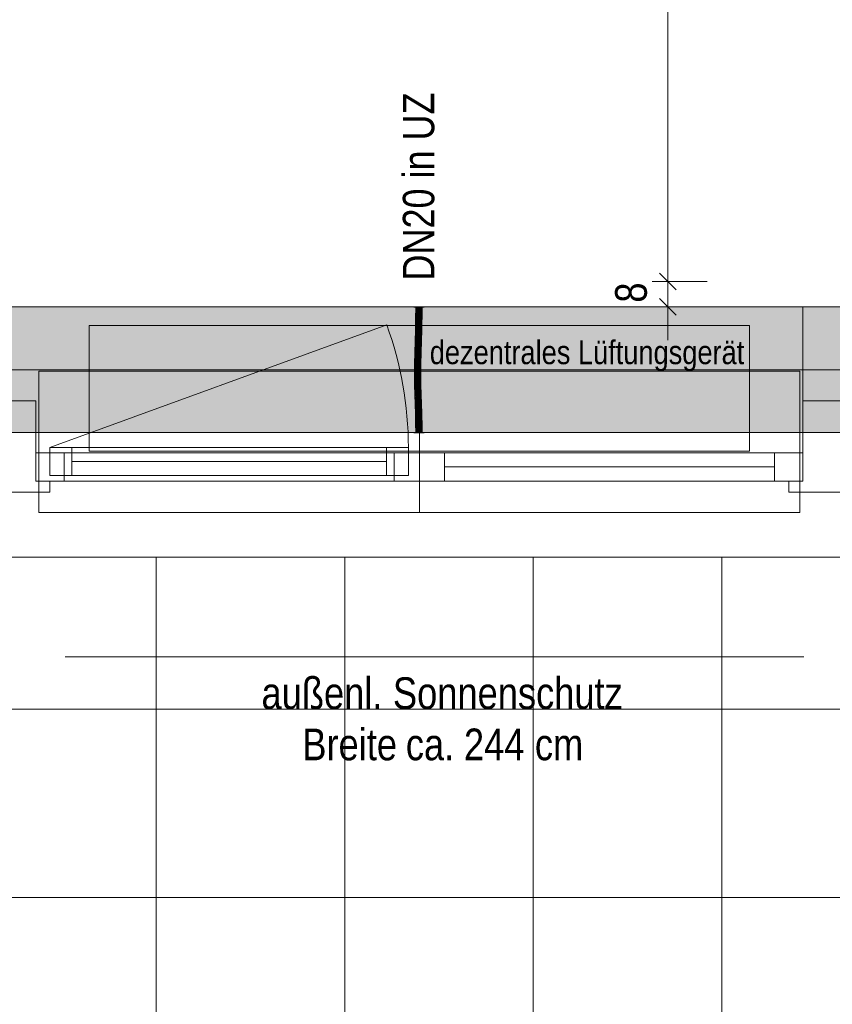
# Model space of a CAD drawing. Extents: x -620 to 3480, y 62 to 1102.
# Tile 28 of 256: x -214 to -162, y 561 to 623. Entities that reach past the tile are written whole.
import ezdxf
from ezdxf.lldxf.tags import DXFTag

# ---------------------------------------------------------------- set-up
doc = ezdxf.new("R2010")
doc.units = 0
doc.layers.get('0').update_dxf_attribs({"lineweight": 13})
for name, color, linetype, lineweight, true_color in [('30 -33 Aussenwände- 7 Fassade_ Elemente', 7, 'Continuous', 9, 0x00aacc), ('30 -35 Decken- 1 Konstruktion-Träger- Stahlbeton', 7, 'grob-A06G9SLJ8I', 13, 0x33aa00), ('70 -72 Beschriftung- 1 Beschriftung allgemein', 7, 'Continuous', 9, 0xff6633), ('70 -76 Bemaßung- 2 Allgemein', 9, 'Continuous', 5, 0x808080), ('E_Leerrohr 20', 7, 'Continuous', 13, 0xcc0099), ('E_Leerrohr 20-Shading', 7, 'Continuous', 13, 0xcc0099), ('iwb_Schraffur_Unterzug', 7, 'Continuous', 5, 0xffffcc)]:
    doc.layers.add(name, color=color, linetype=linetype, lineweight=lineweight, true_color=true_color)
for name, color, linetype, lineweight in [('60- 61 allgemeine Ausstattung- 4 Terrassen', 7, 'Continuous', 9), ('70 -71 Achsen- 1 Gebäudeachsen', 7, 'STRICHPUNKT2-A06G9SLK8I', 18), ('Detailelementbeschriftung', 7, 'Continuous', 9)]:
    doc.layers.add(name, color=color, linetype=linetype, lineweight=lineweight)
doc.styles.get("Standard").update_dxf_attribs({"font": 'ARIALN.TTF'})
tags = doc.linetypes.add('grob-A06G9SLJ8I', pattern=[14, 3, -8, 3]).pattern_tags.tags
tags[8:9] = [DXFTag(74, 4), DXFTag(75, 0), DXFTag(340, '0'), DXFTag(46, 0.0), DXFTag(50, 0.0), DXFTag(44, 0.0), DXFTag(45, 0.0)]
tags[6:7] = [DXFTag(74, 4), DXFTag(75, 0), DXFTag(340, '0'), DXFTag(46, 0.0), DXFTag(50, 0.0), DXFTag(44, 0.0), DXFTag(45, 0.0)]
tags[4:5] = [DXFTag(74, 4), DXFTag(75, 0), DXFTag(340, '0'), DXFTag(46, 0.0), DXFTag(50, 0.0), DXFTag(44, 0.0), DXFTag(45, 0.0)]
tags = doc.linetypes.add('STRICHPUNKT2', pattern=[12.7, 6.35, -3.175, 0, -3.175]).pattern_tags.tags
tags[10:11] = [DXFTag(74, 4), DXFTag(75, 0), DXFTag(340, '0'), DXFTag(46, 0.0), DXFTag(50, 0.0), DXFTag(44, 0.0), DXFTag(45, 0.0)]
tags[8:9] = [DXFTag(74, 4), DXFTag(75, 0), DXFTag(340, '0'), DXFTag(46, 0.0), DXFTag(50, 0.0), DXFTag(44, 0.0), DXFTag(45, 0.0)]
tags[6:7] = [DXFTag(74, 4), DXFTag(75, 0), DXFTag(340, '0'), DXFTag(46, 0.0), DXFTag(50, 0.0), DXFTag(44, 0.0), DXFTag(45, 0.0)]
tags[4:5] = [DXFTag(74, 4), DXFTag(75, 0), DXFTag(340, '0'), DXFTag(46, 0.0), DXFTag(50, 0.0), DXFTag(44, 0.0), DXFTag(45, 0.0)]
tags = doc.linetypes.add('STRICHPUNKT2-A06G9SLK8I', pattern=[12.7, 6.35, -3.175, 0, -3.175]).pattern_tags.tags
tags[10:11] = [DXFTag(74, 4), DXFTag(75, 0), DXFTag(340, '0'), DXFTag(46, 0.0), DXFTag(50, 0.0), DXFTag(44, 0.0), DXFTag(45, 0.0)]
tags[8:9] = [DXFTag(74, 4), DXFTag(75, 0), DXFTag(340, '0'), DXFTag(46, 0.0), DXFTag(50, 0.0), DXFTag(44, 0.0), DXFTag(45, 0.0)]
tags[6:7] = [DXFTag(74, 4), DXFTag(75, 0), DXFTag(340, '0'), DXFTag(46, 0.0), DXFTag(50, 0.0), DXFTag(44, 0.0), DXFTag(45, 0.0)]
tags[4:5] = [DXFTag(74, 4), DXFTag(75, 0), DXFTag(340, '0'), DXFTag(46, 0.0), DXFTag(50, 0.0), DXFTag(44, 0.0), DXFTag(45, 0.0)]

# ---------------------------------------------------------------- blocks, each defined once
blk = doc.blocks.new('Shading-A06G9SKF8I', base_point=(-188.195, 601.98))
at = {"layer": 'E_Leerrohr 20-Shading', "color": 223, "true_color": 0xc67fb4}
for points in [[(-188.476, 604.884), (-188.534, 604.884), (-188.482, 604.161), (-188.541, 604.162)], [(-188.134, 604.884), (-188.193, 604.884), (-188.141, 604.156), (-188.199, 604.157)], [(-188.482, 604.161), (-188.541, 604.162), (-188.499, 603.437), (-188.556, 603.439)], [(-188.497, 603.437), (-188.482, 604.161), (-188.499, 603.437)], [(-188.145, 604.156), (-188.199, 604.157), (-188.171, 603.429), (-188.215, 603.43)], [(-188.156, 603.429), (-188.141, 604.156), (-188.171, 603.429), (-188.145, 604.156)], [(-188.499, 603.437), (-188.556, 603.439), (-188.522, 602.713), (-188.576, 602.714)], [(-188.522, 602.713), (-188.518, 602.713), (-188.499, 603.437), (-188.497, 603.437)], [(-188.518, 602.713), (-188.517, 602.713), (-188.497, 603.437)], [(-188.195, 603.43), (-188.215, 603.43), (-188.221, 602.705), (-188.234, 602.705)], [(-188.205, 602.704), (-188.171, 603.429), (-188.221, 602.705), (-188.195, 603.43)], [(-188.176, 602.704), (-188.156, 603.429), (-188.205, 602.704), (-188.171, 603.429)], [(-188.595, 601.989), (-188.53, 602.438), (-188.576, 602.714), (-188.522, 602.713)], [(-188.545, 601.988), (-188.54, 602.118), (-188.595, 601.989), (-188.53, 602.438)], [(-188.536, 601.987), (-188.523, 602.487), (-188.545, 601.988)], [(-188.53, 602.438), (-188.54, 602.118), (-188.524, 602.477), (-188.526, 602.423)], [(-188.522, 602.713), (-188.53, 602.438), (-188.518, 602.713), (-188.524, 602.477)], [(-188.526, 602.423), (-188.523, 602.487), (-188.524, 602.477)], [(-188.524, 602.477), (-188.523, 602.487), (-188.518, 602.713), (-188.517, 602.713)], [(-188.221, 602.705), (-188.234, 602.705), (-188.246, 601.981), (-188.253, 601.981)], [(-188.237, 601.981), (-188.205, 602.704), (-188.246, 601.981), (-188.221, 602.705)], [(-188.195, 601.98), (-188.176, 602.704), (-188.237, 601.981), (-188.205, 602.704)], [(-188.545, 601.988), (-188.595, 601.989), (-188.569, 601.261), (-188.608, 601.262)], [(-188.55, 601.261), (-188.536, 601.987), (-188.569, 601.261), (-188.545, 601.988)], [(-188.264, 601.258), (-188.246, 601.981), (-188.267, 601.258), (-188.251, 601.981)], [(-188.251, 601.981), (-188.253, 601.981), (-188.267, 601.258)], [(-188.261, 601.258), (-188.237, 601.981), (-188.264, 601.258), (-188.246, 601.981)], [(-188.261, 601.258), (-188.259, 601.258), (-188.25, 601.586)], [(-188.259, 601.258), (-188.237, 601.981), (-188.25, 601.586)], [(-188.259, 601.258), (-188.208, 601.257), (-188.237, 601.981), (-188.195, 601.98)], [(-188.574, 600.534), (-188.571, 600.9), (-188.611, 600.534), (-188.61, 600.901)], [(-188.571, 600.9), (-188.569, 601.261), (-188.61, 600.901), (-188.608, 601.262)], [(-188.553, 600.534), (-188.55, 601.261), (-188.574, 600.534), (-188.569, 601.261)], [(-188.266, 600.535), (-188.263, 600.895), (-188.27, 600.535), (-188.268, 600.895)], [(-188.268, 600.895), (-188.267, 600.895), (-188.267, 601.258), (-188.264, 601.258)], [(-188.267, 600.895), (-188.263, 600.895), (-188.264, 601.258), (-188.261, 601.258)], [(-188.266, 600.535), (-188.211, 600.535), (-188.263, 600.895), (-188.21, 600.894)], [(-188.263, 600.895), (-188.21, 600.894), (-188.259, 601.258), (-188.208, 601.257)], [(-188.263, 600.895), (-188.259, 601.258), (-188.263, 600.968)], [(-188.259, 601.258), (-188.261, 601.258), (-188.263, 600.968)], [(-188.574, 600.534), (-188.611, 600.534), (-188.561, 599.923), (-188.604, 599.923)], [(-188.545, 599.924), (-188.553, 600.534), (-188.561, 599.923), (-188.574, 600.534)], [(-188.266, 600.535), (-188.27, 600.535), (-188.253, 599.929), (-188.262, 599.929)], [(-188.204, 599.93), (-188.211, 600.535), (-188.253, 599.929), (-188.266, 600.535)], [(-188.561, 599.923), (-188.604, 599.923), (-188.535, 599.314), (-188.589, 599.312)], [(-188.53, 599.314), (-188.545, 599.924), (-188.535, 599.314), (-188.561, 599.923)], [(-188.261, 599.929), (-188.262, 599.929), (-188.247, 599.322)], [(-188.227, 599.322), (-188.253, 599.929), (-188.247, 599.322), (-188.261, 599.929)], [(-188.189, 599.323), (-188.204, 599.93), (-188.227, 599.322), (-188.253, 599.929)], [(-188.589, 599.312), (-188.567, 599.145), (-188.535, 599.314), (-188.527, 599.145)], [(-188.567, 599.145), (-188.589, 599.312), (-188.584, 599.145)], [(-188.57, 598.703), (-188.512, 598.705), (-188.584, 599.145), (-188.567, 599.145)], [(-188.567, 599.145), (-188.512, 598.705), (-188.527, 599.145), (-188.523, 599.076)], [(-188.523, 599.076), (-188.53, 599.314), (-188.535, 599.314)], [(-188.242, 599.147), (-188.218, 599.148), (-188.247, 599.322), (-188.227, 599.322)], [(-188.229, 598.713), (-188.196, 598.714), (-188.242, 599.147), (-188.218, 599.148)], [(-188.218, 599.148), (-188.184, 599.148), (-188.227, 599.322), (-188.189, 599.323)], [(-188.196, 598.714), (-188.171, 598.715), (-188.218, 599.148), (-188.184, 599.148)], [(-188.512, 598.705), (-188.57, 598.703), (-188.494, 598.097), (-188.553, 598.096)], [(-188.196, 598.714), (-188.229, 598.713), (-188.166, 598.105), (-188.212, 598.104)], [(-188.153, 598.106), (-188.171, 598.715), (-188.166, 598.105), (-188.196, 598.714)], [(-188.494, 598.097), (-188.553, 598.096), (-188.482, 597.49), (-188.54, 597.489)], [(-188.481, 597.49), (-188.494, 598.097), (-188.482, 597.49), (-188.494, 598.097)], [(-188.166, 598.105), (-188.212, 598.104), (-188.143, 597.495), (-188.198, 597.494)], [(-188.14, 597.495), (-188.153, 598.106), (-188.143, 597.495), (-188.166, 598.105)], [(-188.482, 597.49), (-188.54, 597.489), (-188.48, 596.884), (-188.534, 596.884)], [(-188.48, 596.884), (-188.477, 596.884), (-188.482, 597.49), (-188.481, 597.49)], [(-188.477, 596.884), (-188.476, 596.884), (-188.481, 597.49)], [(-188.134, 596.884), (-188.143, 597.495), (-188.193, 596.884), (-188.198, 597.494)], [(-188.134, 596.884), (-188.14, 597.495), (-188.143, 597.495)]]:
    blk.add_solid(points, dxfattribs=at)
at = {"layer": 'E_Leerrohr 20-Shading', "color": 231, "true_color": 0xe17fc9}
for points in [[(-188.334, 604.884), (-188.476, 604.884), (-188.341, 604.159), (-188.482, 604.161)], [(-188.334, 604.884), (-188.341, 604.159), (-188.336, 604.159)], [(-188.336, 604.159), (-188.33, 604.159), (-188.334, 604.884)], [(-188.33, 604.159), (-188.199, 604.157), (-188.334, 604.884), (-188.193, 604.884)], [(-188.341, 604.159), (-188.482, 604.161), (-188.356, 603.434), (-188.497, 603.437)], [(-188.341, 604.159), (-188.356, 603.434), (-188.351, 603.434)], [(-188.351, 603.434), (-188.341, 603.433), (-188.341, 604.159), (-188.336, 604.159)], [(-188.336, 604.159), (-188.341, 603.433), (-188.33, 604.159), (-188.319, 603.433)], [(-188.319, 603.433), (-188.215, 603.43), (-188.33, 604.159), (-188.199, 604.157)], [(-188.377, 603.434), (-188.497, 603.437), (-188.389, 602.709), (-188.517, 602.713)], [(-188.376, 602.709), (-188.356, 603.434), (-188.389, 602.709), (-188.377, 603.434)], [(-188.356, 603.434), (-188.376, 602.709), (-188.374, 602.709)], [(-188.364, 602.709), (-188.351, 603.434), (-188.374, 602.709), (-188.356, 603.434)], [(-188.364, 602.709), (-188.346, 602.708), (-188.351, 603.434), (-188.341, 603.433)], [(-188.341, 603.433), (-188.346, 602.708), (-188.319, 603.433), (-188.305, 602.707)], [(-188.305, 602.707), (-188.234, 602.705), (-188.319, 603.433), (-188.215, 603.43)], [(-188.523, 602.487), (-188.536, 601.987), (-188.514, 601.987)], [(-188.523, 602.487), (-188.4, 602.003), (-188.517, 602.713), (-188.389, 602.709)], [(-188.514, 601.987), (-188.4, 601.984), (-188.523, 602.487), (-188.4, 602.003)], [(-188.4, 602.003), (-188.395, 601.984), (-188.389, 602.709), (-188.376, 602.709)], [(-188.374, 602.709), (-188.376, 602.709), (-188.391, 601.984), (-188.395, 601.984)], [(-188.377, 601.984), (-188.364, 602.709), (-188.391, 601.984), (-188.374, 602.709)], [(-188.369, 602.445), (-188.377, 601.984), (-188.349, 602.445), (-188.352, 601.983)], [(-188.364, 602.709), (-188.369, 602.445), (-188.346, 602.708), (-188.349, 602.445)], [(-188.346, 602.708), (-188.352, 601.983), (-188.305, 602.707), (-188.292, 601.982)], [(-188.292, 601.982), (-188.253, 601.981), (-188.305, 602.707), (-188.234, 602.705)], [(-188.514, 601.987), (-188.536, 601.987), (-188.504, 601.261), (-188.55, 601.261)], [(-188.504, 601.261), (-188.408, 601.259), (-188.514, 601.987), (-188.4, 601.984)], [(-188.408, 601.259), (-188.395, 601.984), (-188.4, 601.984)], [(-188.391, 601.984), (-188.395, 601.984), (-188.405, 601.259), (-188.408, 601.259)], [(-188.387, 601.259), (-188.377, 601.984), (-188.405, 601.259), (-188.391, 601.984)], [(-188.4, 601.984), (-188.395, 601.984), (-188.4, 602.003)], [(-188.387, 601.259), (-188.356, 601.259), (-188.377, 601.984), (-188.352, 601.983)], [(-188.352, 601.983), (-188.356, 601.259), (-188.292, 601.982), (-188.282, 601.258)], [(-188.292, 601.982), (-188.282, 601.258), (-188.254, 601.981), (-188.275, 601.258)], [(-188.275, 601.258), (-188.267, 601.258), (-188.254, 601.981), (-188.253, 601.981)], [(-188.504, 601.261), (-188.55, 601.261), (-188.502, 600.534), (-188.553, 600.534)], [(-188.41, 600.898), (-188.408, 601.259), (-188.503, 600.899), (-188.504, 601.261)], [(-188.503, 600.899), (-188.502, 600.534), (-188.423, 600.898), (-188.418, 600.535)], [(-188.418, 600.535), (-188.411, 600.535), (-188.423, 600.898), (-188.41, 600.898)], [(-188.392, 600.535), (-188.41, 600.898), (-188.411, 600.535)], [(-188.41, 600.898), (-188.389, 600.897), (-188.405, 601.259), (-188.387, 601.259)], [(-188.405, 601.259), (-188.408, 601.259), (-188.41, 600.898)], [(-188.41, 600.898), (-188.392, 600.535), (-188.389, 600.897)], [(-188.387, 601.259), (-188.39, 600.731), (-188.356, 601.259), (-188.357, 600.732)], [(-188.282, 601.258), (-188.356, 601.259), (-188.283, 600.535), (-188.357, 600.535)], [(-188.282, 601.258), (-188.283, 600.535), (-188.28, 600.639)], [(-188.275, 601.258), (-188.282, 601.258), (-188.278, 601.154)], [(-188.278, 601.154), (-188.282, 601.258), (-188.282, 601.052)], [(-188.268, 600.895), (-188.278, 601.154), (-188.28, 600.535), (-188.282, 601.052)], [(-188.268, 600.895), (-188.28, 600.535), (-188.277, 600.535)], [(-188.267, 601.258), (-188.275, 601.258), (-188.268, 600.895), (-188.278, 601.154)], [(-188.268, 600.895), (-188.272, 600.732), (-188.269, 600.732)], [(-188.502, 600.534), (-188.553, 600.534), (-188.507, 599.924), (-188.545, 599.924)], [(-188.507, 599.924), (-188.405, 599.926), (-188.502, 600.534), (-188.418, 600.535)], [(-188.418, 600.535), (-188.405, 599.926), (-188.415, 600.535), (-188.404, 599.926)], [(-188.404, 599.926), (-188.411, 600.535), (-188.415, 600.535)], [(-188.392, 600.535), (-188.411, 600.535), (-188.39, 599.927), (-188.404, 599.926)], [(-188.39, 600.731), (-188.392, 600.535), (-188.357, 600.732), (-188.357, 600.535)], [(-188.39, 599.927), (-188.355, 599.927), (-188.392, 600.535), (-188.357, 600.535)], [(-188.283, 600.535), (-188.357, 600.535), (-188.298, 599.928), (-188.355, 599.927)], [(-188.294, 599.928), (-188.28, 600.535), (-188.298, 599.928), (-188.283, 600.535)], [(-188.28, 600.535), (-188.294, 599.928), (-188.281, 600.399)], [(-188.294, 599.928), (-188.285, 599.928), (-188.281, 600.399)], [(-188.27, 600.535), (-188.281, 600.399), (-188.275, 599.929), (-188.285, 599.928)], [(-188.283, 600.535), (-188.28, 600.535), (-188.28, 600.639)], [(-188.28, 600.535), (-188.281, 600.399), (-188.277, 600.535)], [(-188.281, 600.399), (-188.27, 600.535), (-188.277, 600.535)], [(-188.272, 600.732), (-188.277, 600.535), (-188.269, 600.732), (-188.27, 600.535)], [(-188.27, 600.535), (-188.275, 599.929), (-188.262, 599.929)], [(-188.507, 599.924), (-188.545, 599.924), (-188.518, 599.314), (-188.53, 599.314)], [(-188.518, 599.314), (-188.389, 599.318), (-188.507, 599.924), (-188.405, 599.926)], [(-188.389, 599.318), (-188.404, 599.926), (-188.405, 599.926)], [(-188.39, 599.927), (-188.404, 599.926), (-188.385, 599.318), (-188.389, 599.318)], [(-188.385, 599.318), (-188.35, 599.319), (-188.39, 599.927), (-188.355, 599.927)], [(-188.294, 599.928), (-188.355, 599.927), (-188.313, 599.32), (-188.35, 599.319)], [(-188.285, 599.928), (-188.294, 599.928), (-188.296, 599.32), (-188.313, 599.32)], [(-188.285, 599.928), (-188.296, 599.32), (-188.275, 599.929), (-188.281, 599.321)], [(-188.275, 599.929), (-188.281, 599.321), (-188.262, 599.929), (-188.256, 599.321)], [(-188.256, 599.321), (-188.247, 599.322), (-188.262, 599.929)], [(-188.518, 599.314), (-188.53, 599.314), (-188.523, 599.076)], [(-188.523, 599.076), (-188.371, 598.709), (-188.522, 599.145), (-188.384, 599.147)], [(-188.371, 598.709), (-188.523, 599.076), (-188.512, 598.705)], [(-188.384, 599.147), (-188.389, 599.318), (-188.522, 599.145), (-188.518, 599.314)], [(-188.385, 599.318), (-188.389, 599.318), (-188.384, 599.147)], [(-188.384, 599.147), (-188.348, 599.047), (-188.385, 599.318), (-188.35, 599.319)], [(-188.371, 598.709), (-188.345, 598.71), (-188.384, 599.147), (-188.348, 599.047)], [(-188.313, 599.32), (-188.35, 599.319), (-188.315, 599.263)], [(-188.315, 599.263), (-188.35, 599.319), (-188.324, 598.979), (-188.348, 599.047)], [(-188.324, 598.979), (-188.348, 599.047), (-188.333, 598.71), (-188.345, 598.71)], [(-188.309, 598.711), (-188.304, 598.924), (-188.333, 598.71), (-188.324, 598.979)], [(-188.304, 598.924), (-188.298, 599.235), (-188.324, 598.979), (-188.315, 599.263)], [(-188.298, 599.235), (-188.296, 599.32), (-188.315, 599.263), (-188.313, 599.32)], [(-188.282, 599.211), (-188.298, 599.235), (-188.286, 598.873), (-188.304, 598.924)], [(-188.281, 599.321), (-188.296, 599.32), (-188.282, 599.211), (-188.298, 599.235)], [(-188.286, 598.873), (-188.251, 598.773), (-188.282, 599.211), (-188.254, 599.167)], [(-188.282, 599.211), (-188.254, 599.167), (-188.281, 599.321), (-188.256, 599.321)], [(-188.254, 599.167), (-188.242, 599.147), (-188.256, 599.321), (-188.247, 599.322)], [(-188.251, 598.773), (-188.248, 598.767), (-188.254, 599.167), (-188.242, 599.147)], [(-188.248, 598.767), (-188.229, 598.713), (-188.242, 599.147)], [(-188.371, 598.709), (-188.512, 598.705), (-188.353, 598.101), (-188.494, 598.097)], [(-188.345, 598.71), (-188.371, 598.709), (-188.34, 598.101), (-188.353, 598.101)], [(-188.333, 598.71), (-188.345, 598.71), (-188.342, 598.399)], [(-188.309, 598.711), (-188.333, 598.71), (-188.34, 598.101), (-188.342, 598.399)], [(-188.309, 598.711), (-188.34, 598.101), (-188.321, 598.102)], [(-188.309, 598.711), (-188.321, 598.102), (-188.288, 598.712), (-188.295, 598.102)], [(-188.286, 598.873), (-188.304, 598.924), (-188.288, 598.712), (-188.309, 598.711)], [(-188.295, 598.102), (-188.259, 598.103), (-188.288, 598.712), (-188.249, 598.713)], [(-188.288, 598.712), (-188.25, 598.713), (-188.286, 598.873), (-188.251, 598.773)], [(-188.259, 598.103), (-188.212, 598.104), (-188.249, 598.713), (-188.229, 598.713)], [(-188.25, 598.713), (-188.249, 598.713), (-188.251, 598.773), (-188.248, 598.767)], [(-188.249, 598.713), (-188.229, 598.713), (-188.248, 598.767)], [(-188.353, 598.101), (-188.494, 598.097), (-188.34, 597.492), (-188.481, 597.49)], [(-188.337, 597.492), (-188.336, 597.492), (-188.353, 598.101), (-188.34, 598.101)], [(-188.353, 598.101), (-188.353, 598.101), (-188.337, 597.492), (-188.34, 597.492)], [(-188.321, 598.102), (-188.34, 598.101), (-188.331, 597.492), (-188.336, 597.492)], [(-188.295, 598.102), (-188.321, 598.102), (-188.301, 597.493), (-188.331, 597.492)], [(-188.268, 597.493), (-188.259, 598.103), (-188.301, 597.493), (-188.295, 598.102)], [(-188.268, 597.493), (-188.198, 597.494), (-188.259, 598.103), (-188.212, 598.104)], [(-188.34, 597.492), (-188.481, 597.49), (-188.334, 596.884), (-188.476, 596.884)], [(-188.34, 597.492), (-188.335, 597.199), (-188.337, 597.492), (-188.336, 597.428)], [(-188.34, 597.492), (-188.334, 596.884), (-188.335, 597.199)], [(-188.336, 597.492), (-188.337, 597.492), (-188.336, 597.428)], [(-188.331, 597.492), (-188.336, 597.492), (-188.332, 597.268)], [(-188.336, 597.428), (-188.332, 597.242), (-188.336, 597.492), (-188.332, 597.268)], [(-188.335, 597.199), (-188.333, 597.071), (-188.336, 597.428), (-188.332, 597.242)], [(-188.334, 596.884), (-188.333, 597.071), (-188.335, 597.199)], [(-188.325, 596.884), (-188.332, 597.242), (-188.334, 596.884)], [(-188.268, 597.493), (-188.331, 597.492), (-188.325, 596.884), (-188.332, 597.268)], [(-188.332, 597.242), (-188.325, 596.884), (-188.332, 597.268)], [(-188.268, 597.493), (-188.325, 596.884), (-188.276, 596.884)], [(-188.276, 596.884), (-188.193, 596.884), (-188.268, 597.493), (-188.198, 597.494)]]:
    blk.add_solid(points, dxfattribs=at)
blk = doc.blocks.new('Shading-A06G9SKH8I', base_point=(-188.329, 596.884))
at = {"layer": 'E_Leerrohr 20-Shading', "color": 213, "true_color": 0xd67fc0}
for points in [[(-188.334, 597.493), (-188.334, 597.672), (-188.534, 596.884), (-188.534, 597.672)], [(-188.334, 597.493), (-188.534, 596.884), (-188.347, 596.884)], [(-188.347, 596.884), (-188.34, 596.884), (-188.334, 597.493), (-188.334, 597.251)], [(-188.34, 596.884), (-188.334, 596.884), (-188.334, 597.251)], [(-188.334, 597.493), (-188.246, 597.225), (-188.334, 597.672), (-188.24, 597.672)], [(-188.329, 596.884), (-188.251, 596.884), (-188.334, 597.493), (-188.246, 597.225)], [(-188.334, 597.493), (-188.334, 596.884), (-188.329, 596.884)], [(-188.251, 596.884), (-188.134, 596.884), (-188.246, 597.225)], [(-188.246, 597.225), (-188.134, 596.884), (-188.24, 597.672), (-188.134, 597.672)], [(-188.334, 596.884), (-188.664, 596.884), (-188.334, 596.872), (-188.664, 596.872)], [(-188.263, 596.884), (-188.334, 596.884), (-188.263, 596.872), (-188.334, 596.872)], [(-188.004, 596.872), (-188.004, 596.884), (-188.263, 596.872), (-188.263, 596.884)]]:
    blk.add_solid(points, dxfattribs=at)
blk = doc.blocks.new('Shading-A06G9SKJ8I', base_point=(-188.334, 604.884))
at = {"layer": 'E_Leerrohr 20-Shading', "color": 213, "true_color": 0xd67fc0}
for points in [[(-188.664, 604.884), (-188.334, 604.884), (-188.664, 604.896), (-188.334, 604.896)], [(-188.534, 604.096), (-188.334, 604.096), (-188.534, 604.884), (-188.334, 604.884)], [(-188.334, 604.896), (-188.334, 604.884), (-188.242, 604.896), (-188.242, 604.884)], [(-188.334, 604.884), (-188.334, 604.096), (-188.134, 604.884), (-188.146, 604.096)], [(-188.242, 604.884), (-188.004, 604.884), (-188.242, 604.896), (-188.004, 604.896)], [(-188.146, 604.096), (-188.134, 604.096), (-188.134, 604.884)]]:
    blk.add_solid(points, dxfattribs=at)
blk = doc.blocks.new('Referenz-A06G9SLM8I')
at = {"layer": '30 -33 Aussenwände- 7 Fassade_ Elemente', "color": 0, "linetype": 'Continuous', "lineweight": -2, "ltscale": 0.13}
for p, q in [((-317.504, 604.904), (-161.504, 604.904)), ((-163.904, 598.904), (-163.904, 604.904)), ((-163.904, 604.904), (-161.504, 604.904)), ((-215.104, 598.904), (-212.704, 598.904)), ((-212.704, 598.904), (-212.704, 593.804)), ((-163.904, 593.804), (-163.904, 598.904)), ((-163.904, 598.904), (-161.504, 598.904)), ((-163.904, 593.804), (-163.904, 598.904)), ((-163.904, 598.904), (-161.504, 598.904)), ((-211.804, 594.154), (-211.804, 595.954)), ((-211.804, 594.154), (-211.804, 595.954)), ((-211.804, 595.954), (-210.404, 595.954)), ((-211.804, 595.954), (-189.004, 595.954)), ((-210.404, 595.954), (-210.404, 594.154)), ((-190.404, 594.154), (-190.404, 595.954)), ((-190.404, 595.954), (-189.004, 595.954)), ((-189.004, 595.954), (-189.004, 594.154)), ((-189.004, 595.954), (-189.004, 594.154)), ((-212.704, 595.604), (-188.304, 595.604)), ((-212.704, 595.604), (-210.904, 595.604)), ((-212.704, 593.804), (-212.704, 595.604)), ((-212.704, 593.804), (-212.704, 595.604)), ((-210.904, 595.604), (-210.904, 593.804)), ((-189.904, 595.604), (-188.304, 595.604)), ((-189.904, 593.804), (-189.904, 595.604)), ((-188.304, 595.604), (-163.904, 595.604)), ((-188.304, 595.604), (-186.704, 595.604)), ((-188.304, 593.804), (-188.304, 595.604)), ((-188.304, 593.804), (-188.304, 595.604)), ((-186.704, 595.604), (-186.704, 593.804)), ((-165.704, 593.804), (-165.704, 595.604)), ((-165.704, 595.604), (-163.904, 595.604)), ((-163.904, 595.604), (-163.904, 593.804)), ((-163.904, 595.604), (-163.904, 593.804)), ((-190.404, 595.054), (-210.404, 595.054)), ((-186.704, 594.704), (-165.704, 594.704)), ((-210.404, 594.154), (-211.804, 594.154)), ((-189.004, 594.154), (-211.804, 594.154)), ((-189.004, 594.154), (-190.404, 594.154)), ((-188.304, 593.804), (-212.704, 593.804)), ((-212.704, 593.804), (-211.804, 593.804)), ((-210.904, 593.804), (-212.704, 593.804)), ((-211.804, 593.804), (-211.804, 593.104)), ((-188.304, 593.804), (-189.904, 593.804)), ((-186.704, 593.804), (-188.304, 593.804)), ((-163.904, 593.804), (-188.304, 593.804)), ((-163.904, 593.804), (-165.704, 593.804)), ((-164.804, 593.104), (-164.804, 593.804)), ((-164.804, 593.804), (-163.904, 593.804)), ((-164.804, 593.104), (-164.804, 593.804)), ((-164.804, 593.804), (-163.904, 593.804)), ((-211.804, 593.104), (-216.004, 593.104)), ((-161.504, 593.104), (-164.804, 593.104)), ((-161.504, 593.104), (-164.804, 593.104)), ((-158.404, 588.964), (-320.604, 588.964))]:
    blk.add_line(p, q, dxfattribs=at)
at = {"layer": '30 -33 Aussenwände- 7 Fassade_ Elemente', "color": 0, "linetype": 'grob-A06G9SLJ8I', "lineweight": -2, "ltscale": 0.13}
for p, q in [((-211.804, 595.954), (-190.379, 603.752)), ((-209.304, 603.704), (-167.304, 603.704)), ((-209.304, 595.704), (-209.304, 603.704)), ((-167.304, 603.704), (-167.304, 595.704)), ((-167.304, 595.704), (-209.304, 595.704))]:
    blk.add_line(p, q, dxfattribs=at)
at = {"layer": '30 -33 Aussenwände- 7 Fassade_ Elemente', "color": 0, "lineweight": -2}
for p, q in [((-212.504, 600.804), (-212.504, 595.604)), ((-188.304, 600.804), (-212.504, 600.804)), ((-164.104, 600.804), (-188.304, 600.804)), ((-188.304, 595.604), (-188.304, 600.804)), ((-164.104, 595.604), (-164.104, 600.804)), ((-211.804, 595.954), (-210.404, 595.954)), ((-211.804, 595.954), (-211.804, 594.154)), ((-210.404, 594.154), (-210.404, 595.954)), ((-210.404, 595.954), (-190.404, 595.954)), ((-190.404, 595.954), (-189.004, 595.954)), ((-190.404, 594.154), (-190.404, 595.954)), ((-189.004, 595.954), (-189.004, 594.154)), ((-210.904, 595.604), (-212.504, 595.604)), ((-212.504, 595.604), (-212.504, 593.804)), ((-210.904, 593.804), (-210.904, 595.604)), ((-189.904, 593.804), (-189.904, 595.604)), ((-189.904, 595.604), (-188.304, 595.604)), ((-186.704, 595.604), (-188.304, 595.604)), ((-188.304, 595.604), (-188.304, 593.804)), ((-186.704, 593.804), (-186.704, 595.604)), ((-186.704, 595.604), (-165.704, 595.604)), ((-165.704, 593.804), (-165.704, 595.604)), ((-165.704, 595.604), (-164.104, 595.604)), ((-164.104, 595.604), (-164.104, 593.804)), ((-190.404, 595.054), (-210.404, 595.054)), ((-186.704, 594.704), (-165.704, 594.704)), ((-210.404, 594.154), (-211.804, 594.154)), ((-190.404, 594.154), (-210.404, 594.154)), ((-189.004, 594.154), (-190.404, 594.154)), ((-212.504, 591.804), (-212.504, 593.804)), ((-212.504, 593.804), (-210.904, 593.804)), ((-189.904, 593.804), (-210.904, 593.804)), ((-188.304, 593.804), (-189.904, 593.804)), ((-188.304, 593.804), (-186.704, 593.804)), ((-188.304, 593.804), (-188.304, 591.804)), ((-165.704, 593.804), (-186.704, 593.804)), ((-164.104, 593.804), (-165.704, 593.804)), ((-164.104, 593.804), (-164.104, 591.804)), ((-188.304, 591.804), (-212.504, 591.804)), ((-164.104, 591.804), (-188.304, 591.804))]:
    blk.add_line(p, q, dxfattribs=at)
at = {"layer": '30 -33 Aussenwände- 7 Fassade_ Elemente', "color": 0, "linetype": 'grob-A06G9SLJ8I', "lineweight": -2, "ltscale": 0.13}
blk.add_ellipse((-211.804, 595.954), major_axis=(22.8, 0), ratio=1, start_param=0, end_param=0.349066, dxfattribs=at)
at = {"layer": '30 -35 Decken- 1 Konstruktion-Träger- Stahlbeton', "color": 0, "lineweight": -2}
for p, q in [((-483.004, 604.904), (3.996, 604.904)), ((-483.004, 596.904), (3.996, 596.904))]:
    blk.add_line(p, q, dxfattribs=at)
at = {"layer": '60- 61 allgemeine Ausstattung- 4 Terrassen', "color": 0, "lineweight": -2}
for p, q in [((-205.054, 205.504), (-205.054, 588.964)), ((-193.054, 205.504), (-193.054, 588.964)), ((-181.054, 205.504), (-181.054, 588.964)), ((-169.054, 435.304), (-169.054, 588.964)), ((-426.004, 579.304), (13.396, 579.304)), ((-426.004, 567.304), (13.396, 567.304))]:
    blk.add_line(p, q, dxfattribs=at)
at = {"layer": '70 -71 Achsen- 1 Gebäudeachsen', "color": 0, "linetype": 'STRICHPUNKT2-A06G9SLK8I', "lineweight": -2, "ltscale": 0.13}
blk.add_line((-554.534, 600.884), (92.907, 600.884), dxfattribs=at)
at = {"layer": '70 -72 Beschriftung- 1 Beschriftung allgemein', "color": 0, "linetype": 'Continuous', "lineweight": -2, "ltscale": 0.13}
blk.add_line((-210.837, 582.62), (-163.837, 582.62), dxfattribs=at)
at = {"layer": '70 -76 Bemaßung- 2 Allgemein', "color": 0, "linetype": 'Continuous', "lineweight": -2, "ltscale": 0.13}
for p, q in [((-172.498, 607.565), (-172.498, 739.844)), ((-172.498, 607.565), (-172.498, 608.625)), ((-172.498, 605.504), (-172.498, 607.565)), ((-172.498, 605.504), (-172.498, 607.565)), ((-169.998, 606.504), (-173.498, 606.504)), ((-169.998, 606.504), (-173.498, 606.504)), ((-171.967, 605.974), (-173.028, 607.035)), ((-171.967, 605.974), (-173.028, 607.035)), ((-172.498, 604.904), (-172.498, 606.504)), ((-172.498, 605.904), (-172.498, 603.844)), ((-173.028, 605.435), (-171.967, 604.374)), ((-169.998, 604.904), (-173.498, 604.904)), ((-172.498, 603.844), (-172.498, 602.783))]:
    blk.add_line(p, q, dxfattribs=at)
at = {"layer": '30 -33 Aussenwände- 7 Fassade_ Elemente', "color": 0, "linetype": 'Continuous', "lineweight": -2, "ltscale": 0.13, "insert": (-187.641, 602.757), "char_height": 1.51033, "attachment_point": 1}
blk.add_mtext('{\\fArial Narrow;dezentrales Lüftungsgerät}', dxfattribs=at)
at = {"layer": '70 -72 Beschriftung- 1 Beschriftung allgemein', "color": 0, "linetype": 'Continuous', "lineweight": -2, "ltscale": 0.13, "char_height": 2.01377, "attachment_point": 1}
for s, insert in [('{\\fArial Narrow;außenl.}', (-198.346, 581.32)), ('{\\fArial Narrow;Sonnenschutz}', (-189.985, 581.32)), ('{\\fArial Narrow;Breite}', (-195.749, 578.057)), ('{\\fArial Narrow;244}', (-185.468, 578.057)), ('{\\fArial Narrow;ca.}', (-189.163, 578.057)), ('{\\fArial Narrow;cm}', (-180.953, 578.057))]:
    blk.add_mtext(s, dxfattribs=dict(at, insert=insert))
at = {"layer": '70 -76 Bemaßung- 2 Allgemein', "color": 0, "linetype": 'Continuous', "lineweight": -2, "ltscale": 0.13, "insert": (-175.849, 605.161), "char_height": 2.01377, "attachment_point": 1, "rotation": 90}
blk.add_mtext('{\\fArial Narrow;8}', dxfattribs=at)
blk = doc.blocks.new('Referenz-A06G9SLO8I')
at = {"layer": 'iwb_Schraffur_Unterzug', "linetype": 'Continuous', "ltscale": 0.13}
for points in [[(-554.534, 604.884), (3.967, 604.884), (3.967, 596.884)], [(-554.534, 604.884), (3.967, 596.884), (-554.534, 599.149)], [(-554.534, 599.149), (3.967, 596.884), (-554.534, 596.884)]]:
    blk.add_solid(points, dxfattribs=at)
blk = doc.blocks.new('Flexrohr-A06G9SRS8I')
at = {"color": 0, "linetype": 'ByBlock', "lineweight": -2, "ltscale": 0.13}
for p, q in [((-188.534, 604.884), (-188.541, 604.162)), ((-188.534, 604.884), (-188.134, 604.884)), ((-188.134, 604.884), (-188.141, 604.156)), ((-188.541, 604.162), (-188.556, 603.439)), ((-188.53, 604.087), (-188.154, 604.081)), ((-188.526, 604.485), (-188.15, 604.482)), ((-188.141, 604.156), (-188.156, 603.429)), ((-188.556, 603.439), (-188.576, 602.714)), ((-188.539, 603.688), (-188.163, 603.68)), ((-188.156, 603.429), (-188.176, 602.704)), ((-188.559, 602.889), (-188.183, 602.879)), ((-188.548, 603.288), (-188.172, 603.279)), ((-188.576, 602.714), (-188.595, 601.989)), ((-188.57, 602.489), (-188.194, 602.479)), ((-188.176, 602.704), (-188.195, 601.98)), ((-188.595, 601.989), (-188.608, 601.262)), ((-188.588, 601.688), (-188.212, 601.681)), ((-188.58, 602.089), (-188.204, 602.08)), ((-188.195, 601.98), (-188.208, 601.257)), ((-188.608, 601.262), (-188.611, 600.534)), ((-188.598, 600.885), (-188.222, 600.884)), ((-188.596, 601.287), (-188.22, 601.282)), ((-188.208, 601.257), (-188.211, 600.535)), ((-188.611, 600.534), (-188.604, 599.923)), ((-188.599, 600.483), (-188.223, 600.485)), ((-188.211, 600.535), (-188.204, 599.93)), ((-188.604, 599.923), (-188.589, 599.312)), ((-188.594, 600.082), (-188.218, 600.087)), ((-188.586, 599.68), (-188.21, 599.689)), ((-188.204, 599.93), (-188.189, 599.323)), ((-188.589, 599.312), (-188.571, 598.703)), ((-188.576, 599.279), (-188.2, 599.29)), ((-188.189, 599.323), (-188.171, 598.715)), ((-188.571, 598.703), (-188.553, 598.096)), ((-188.564, 598.879), (-188.188, 598.89)), ((-188.552, 598.48), (-188.176, 598.49)), ((-188.171, 598.715), (-188.153, 598.106)), ((-188.553, 598.096), (-188.54, 597.489)), ((-188.541, 598.08), (-188.165, 598.09)), ((-188.153, 598.106), (-188.14, 597.495)), ((-188.54, 597.489), (-188.534, 596.884)), ((-188.532, 597.682), (-188.156, 597.689)), ((-188.526, 597.283), (-188.15, 597.287)), ((-188.14, 597.495), (-188.134, 596.884)), ((-188.534, 596.884), (-188.134, 596.884)), ((-188.522, 596.885), (-188.146, 596.885))]:
    blk.add_line(p, q, dxfattribs=at)
blk = doc.blocks.new('Enddeckel-A06G9SRU8I')
at = {"color": 0, "linetype": 'ByBlock', "lineweight": -2, "ltscale": 0.13}
for p, q in [((-188.534, 597.672), (-188.534, 596.884)), ((-188.417, 597.672), (-188.534, 597.672)), ((-188.252, 597.672), (-188.417, 597.672)), ((-188.134, 597.672), (-188.252, 597.672)), ((-188.134, 596.884), (-188.134, 597.672)), ((-188.664, 596.884), (-188.664, 596.872)), ((-188.471, 596.884), (-188.664, 596.884)), ((-188.471, 596.872), (-188.664, 596.872)), ((-188.417, 596.884), (-188.534, 596.884)), ((-188.198, 596.884), (-188.471, 596.884)), ((-188.198, 596.872), (-188.471, 596.872)), ((-188.252, 596.884), (-188.417, 596.884)), ((-188.134, 596.884), (-188.252, 596.884)), ((-188.004, 596.884), (-188.198, 596.884)), ((-188.004, 596.872), (-188.198, 596.872)), ((-188.004, 596.872), (-188.004, 596.884))]:
    blk.add_line(p, q, dxfattribs=at)
at = {"color": 0, "linetype": 'STRICHPUNKT2', "lineweight": 5, "ltscale": 0.13}
blk.add_line((-188.334, 596.884), (-188.334, 597.672), dxfattribs=at)
blk = doc.blocks.new('Enddeckel-A06G9SSE8I')
at = {"color": 0, "linetype": 'ByBlock', "lineweight": -2, "ltscale": 0.13}
for p, q in [((-188.664, 604.896), (-188.664, 604.884)), ((-188.664, 604.896), (-188.471, 604.896)), ((-188.664, 604.884), (-188.471, 604.884)), ((-188.534, 604.884), (-188.534, 604.096)), ((-188.534, 604.884), (-188.417, 604.884)), ((-188.471, 604.896), (-188.198, 604.896)), ((-188.471, 604.884), (-188.198, 604.884)), ((-188.417, 604.884), (-188.252, 604.884)), ((-188.252, 604.884), (-188.134, 604.884)), ((-188.198, 604.896), (-188.004, 604.896)), ((-188.198, 604.884), (-188.004, 604.884)), ((-188.134, 604.096), (-188.134, 604.884)), ((-188.004, 604.884), (-188.004, 604.896)), ((-188.534, 604.096), (-188.417, 604.096)), ((-188.417, 604.096), (-188.252, 604.096)), ((-188.252, 604.096), (-188.134, 604.096))]:
    blk.add_line(p, q, dxfattribs=at)
at = {"color": 0, "linetype": 'STRICHPUNKT2', "lineweight": 5, "ltscale": 0.13}
blk.add_line((-188.334, 604.884), (-188.334, 604.096), dxfattribs=at)
blk = doc.blocks.new('Einzeiliger Text-A06G9SSQ8I')
at = {"color": 0, "lineweight": -2, "insert": (-189.354, 606.572), "char_height": 2, "attachment_point": 1, "rotation": 90}
blk.add_mtext('{\\fArial Narrow;DN20 in UZ}', dxfattribs=at)

msp = doc.modelspace()

# ---------------------------------------------------------------- block references
at = {"color": 8, "lineweight": 13, "ltscale": 0.13, "true_color": 0x808080}
msp.add_blockref('Referenz-A06G9SLM8I', (0, 0), dxfattribs=at)
at = {"color": 8, "lineweight": 25, "ltscale": 0.25, "true_color": 0x808080}
msp.add_blockref('Referenz-A06G9SLO8I', (0, 0), dxfattribs=at)
at = {"layer": 'Detailelementbeschriftung', "ltscale": 0.13}
msp.add_blockref('Einzeiliger Text-A06G9SSQ8I', (0, 0), dxfattribs=at)
at = {"layer": 'E_Leerrohr 20'}
for name, p in [('Shading-A06G9SKJ8I', (-188.334, 604.884)), ('Shading-A06G9SKF8I', (-188.195, 601.98)), ('Shading-A06G9SKH8I', (-188.329, 596.884))]:
    msp.add_blockref(name, p, dxfattribs=at)
at = {"layer": 'E_Leerrohr 20', "ltscale": 0.13}
for name in ['Enddeckel-A06G9SSE8I', 'Flexrohr-A06G9SRS8I', 'Enddeckel-A06G9SRU8I']:
    msp.add_blockref(name, (0, 0), dxfattribs=at)

doc.saveas('drawing.dxf')
